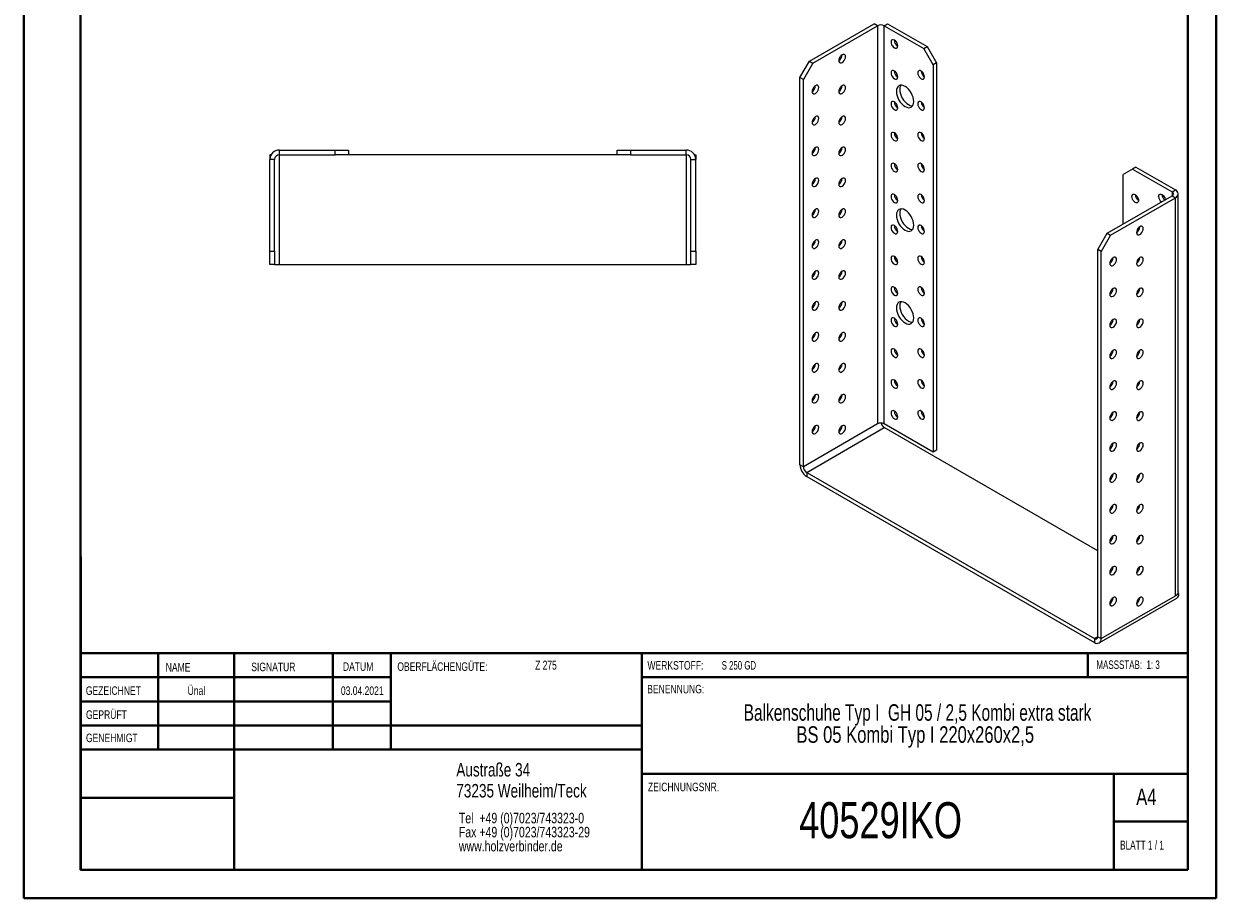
# Model space of a CAD drawing. Header units: millimetres. Extents: x 0 to 210, y 0 to 297.
# Tile 1 of 2: x 0 to 210, y 0 to 154. Entities that reach past the tile are written whole.
import ezdxf

# ---------------------------------------------------------------- set-up
doc = ezdxf.new("R2010")
doc.units = ezdxf.units.MM
doc.styles.add('SLDTEXTSTYLE0', font='TXT', dxfattribs={"width": 0.75})
doc.styles.add('SLDTEXTSTYLE1', font='TXT', dxfattribs={"width": 0.681818})
doc.styles.add('SLDTEXTSTYLE2', font='TXT', dxfattribs={"width": 0.7})
doc.styles.add('SLDTEXTSTYLE3', font='TXT', dxfattribs={"width": 0.6875})
doc.styles.add('SLDTEXTSTYLE4', font='TXT', dxfattribs={"width": 0.69898})

# ---------------------------------------------------------------- blocks, each defined once
blk = doc.blocks.new('SW_NOTE_0')
at = {"color": 0, "linetype": 'Continuous', "lineweight": 0, "char_height": 1.8521, "attachment_point": 1, "style": 'SLDTEXTSTYLE0'}
for s, insert in [('Tel  +49 (0)7023/743323-0', (0, 2.39)), ('Fax +49 (0)7023/743323-29', (0, -0.08)), ('www.holzverbinder.de', (0, -2.55))]:
    blk.add_mtext(s, dxfattribs=dict(at, insert=insert))
blk = doc.blocks.new('SW_NOTE_1')
at = {"color": 0, "linetype": 'Continuous', "lineweight": 0, "char_height": 2.9104, "attachment_point": 2}
for s, insert, style in [('Balkenschuhe Typ I  GH 05 / 2,5 Kombi extra stark', (45.38, 3.75), 'SLDTEXTSTYLE4'), ('BS 05 Kombi Typ I 220x260x2,5', (44.97, -0.13), 'SLDTEXTSTYLE0')]:
    blk.add_mtext(s, dxfattribs=dict(at, insert=insert, style=style))

msp = doc.modelspace()

# ---------------------------------------------------------------- linework, layer by layer
at = {"color": 7, "linetype": 'Continuous', "lineweight": 40}
for p, q in [((0.08, 0.21), (0.08, 297.21)), ((210.08, 0.21), (210.08, 297.21)), ((10.08, 5.21), (10.08, 292.21)), ((205.08, 5.21), (205.08, 292.21)), ((10.11, 60.37), (10.11, 5.12)), ((205.08, 43.37), (10.11, 43.37)), ((23.71, 43.37), (23.71, 26.37)), ((37.1, 43.37), (37.1, 5.12)), ((54.51, 43.37), (54.51, 26.37)), ((64.71, 26.37), (64.71, 43.37)), ((108.91, 43.37), (108.91, 5.12)), ((187.47, 39.12), (187.47, 43.37)), ((64.71, 39.1), (10.11, 39.1)), ((205.08, 39.12), (108.91, 39.12)), ((64.71, 34.87), (10.11, 34.87)), ((108.91, 30.62), (10.11, 30.62)), ((108.91, 26.37), (10.11, 26.37)), ((108.91, 22.12), (205.08, 22.12)), ((192.08, 5.21), (192.08, 22.21)), ((37.1, 17.87), (10.11, 17.87)), ((10.11, 13.71), (10.08, 13.71)), ((205.08, 13.71), (192.08, 13.71)), ((10.11, 9.46), (10.08, 9.46)), ((10.08, 5.21), (205.08, 5.21)), ((205.08, 5.21), (180.99, 5.21)), ((0.08, 0.21), (210.08, 0.21))]:
    msp.add_line(p, q, dxfattribs=at)
at = {"color": 7, "linetype": 'Continuous', "lineweight": 15}
for p, q in [((138.43, 147.57), (149.86, 154.17)), ((139.02, 147.23), (150.45, 153.83)), ((150.45, 153.83), (149.86, 154.17)), ((150.45, 153.83), (150.45, 83.74)), ((151.63, 153.83), (152.22, 154.17)), ((151.63, 83.74), (151.63, 153.83)), ((151.63, 153.83), (158.59, 149.81)), ((152.22, 154.17), (159.17, 150.15)), ((158.59, 149.81), (159.17, 150.15)), ((160.24, 146.95), (158.59, 149.81)), ((159.17, 150.15), (160.82, 147.29)), ((136.78, 144.71), (138.43, 147.57)), ((139.02, 147.23), (137.37, 144.37)), ((138.43, 147.57), (139.02, 147.23)), ((160.82, 147.29), (160.24, 146.95)), ((160.82, 147.29), (160.82, 79.11)), ((160.24, 146.95), (160.24, 78.77)), ((137.37, 144.37), (136.78, 144.71)), ((136.78, 76.53), (136.78, 144.71)), ((137.37, 76.19), (137.37, 144.37)), ((43.42, 131.11), (43.42, 130.28)), ((43.64, 131.11), (43.42, 131.11)), ((44.25, 130.28), (43.42, 130.28)), ((43.42, 114.11), (43.42, 130.28)), ((44.25, 114.11), (44.25, 130.28)), ((45.08, 131.11), (45.08, 131.94)), ((45.08, 131.94), (54.92, 131.94)), ((45.08, 131.11), (54.92, 131.11)), ((45.08, 111.78), (45.08, 131.11)), ((54.92, 131.11), (54.92, 131.94)), ((54.92, 131.94), (57.25, 131.94)), ((57.25, 131.11), (54.92, 131.11)), ((57.25, 131.94), (57.25, 131.11)), ((104.58, 131.11), (57.25, 131.11)), ((104.58, 131.11), (104.58, 131.94)), ((104.58, 131.94), (106.92, 131.94)), ((106.92, 131.11), (104.58, 131.11)), ((106.92, 131.94), (106.92, 131.11)), ((106.92, 131.94), (116.75, 131.94)), ((106.92, 131.11), (116.75, 131.11)), ((116.75, 131.11), (116.75, 131.94)), ((116.75, 131.11), (116.75, 111.78)), ((117.58, 130.28), (118.42, 130.28)), ((117.58, 114.11), (117.58, 130.28)), ((118.19, 131.11), (118.42, 131.11)), ((118.42, 131.11), (118.42, 130.28)), ((118.42, 114.11), (118.42, 130.28)), ((195.35, 128.58), (193.7, 127.63)), ((195.94, 128.92), (195.35, 128.58)), ((195.35, 128.58), (202.31, 124.57)), ((195.94, 128.92), (202.9, 124.91)), ((193.7, 118.92), (193.7, 127.63)), ((202.31, 124.57), (202.9, 124.91)), ((202.31, 124.57), (202.31, 123.89)), ((203.39, 54.14), (203.39, 124.23)), ((190.88, 117.29), (202.31, 123.89)), ((191.47, 116.95), (202.9, 123.55)), ((202.31, 123.89), (202.9, 123.55)), ((202.9, 53.46), (202.9, 123.55)), ((189.23, 114.43), (190.88, 117.29)), ((191.47, 116.95), (189.82, 114.09)), ((190.88, 117.29), (191.47, 116.95)), ((43.42, 114.11), (44.25, 114.11)), ((43.42, 111.78), (43.42, 114.11)), ((44.25, 114.11), (44.25, 111.78)), ((117.58, 114.11), (118.42, 114.11)), ((117.58, 111.78), (117.58, 114.11)), ((118.42, 114.11), (118.42, 111.78)), ((189.82, 114.09), (189.23, 114.43)), ((189.23, 46.25), (189.23, 114.43)), ((189.82, 45.91), (189.82, 114.09)), ((44.25, 111.78), (43.42, 111.78)), ((44.25, 111.78), (45.08, 111.78)), ((45.08, 111.78), (116.75, 111.78)), ((116.75, 111.78), (117.58, 111.78)), ((118.42, 111.78), (117.58, 111.78)), ((150.45, 83.74), (137.37, 76.19)), ((137.96, 75.17), (151.63, 83.06)), ((160.24, 78.77), (151.63, 83.74)), ((189.23, 61.36), (151.63, 83.06)), ((160.82, 79.11), (160.24, 78.77)), ((137.37, 76.19), (136.78, 76.53)), ((137.96, 75.17), (188.64, 45.91)), ((137.96, 75.17), (137.96, 74.49)), ((137.96, 74.49), (188.64, 45.23)), ((196.41, 57.89), (196.18, 58.02)), ((189.47, 45.15), (203.14, 53.04)), ((189.82, 45.91), (202.9, 53.46)), ((203.49, 53.8), (202.9, 53.46)), ((203.33, 53.9), (203.49, 53.8)), ((189.23, 46.25), (188.64, 45.91)), ((189.23, 46.25), (189.82, 45.91)), ((188.64, 45.91), (188.64, 45.23))]:
    msp.add_line(p, q, dxfattribs=at)
at = {"color": 7, "linetype": 'Continuous', "lineweight": 0}
for p, q in [((64.71, 39.12), (10.11, 39.12)), ((23.71, 5.21), (23.71, 5.12)), ((54.51, 5.21), (54.51, 5.12))]:
    msp.add_line(p, q, dxfattribs=at)
at = {"color": 7, "linetype": 'Continuous', "lineweight": 15, "flags": 128}
for points in [[(153.99, 150.29), (153.96, 150.51), (153.88, 150.75), (153.75, 150.98), (153.58, 151.17), (153.4, 151.31), (153.22, 151.38), (153.05, 151.38), (152.92, 151.3), (152.84, 151.16), (152.81, 150.97), (152.84, 150.74), (152.92, 150.5), (153.05, 150.28), (153.22, 150.09), (153.4, 149.95), (153.58, 149.88), (153.75, 149.88), (153.88, 149.95), (153.96, 150.09), (153.99, 150.29)], [(144.21, 148.72), (144.03, 148.58), (143.86, 148.39), (143.73, 148.17), (143.65, 147.93), (143.62, 147.7), (143.65, 147.51), (143.73, 147.37), (143.86, 147.29), (144.03, 147.29), (144.21, 147.36), (144.39, 147.5), (144.55, 147.69), (144.68, 147.92), (144.77, 148.16), (144.8, 148.38), (144.77, 148.58), (144.68, 148.72), (144.55, 148.79), (144.39, 148.79), (144.21, 148.72)], [(153.99, 144.84), (153.96, 145.07), (153.88, 145.31), (153.75, 145.53), (153.58, 145.73), (153.4, 145.86), (153.22, 145.94), (153.05, 145.93), (152.92, 145.86), (152.84, 145.72), (152.81, 145.52), (152.84, 145.3), (152.92, 145.06), (153.05, 144.83), (153.22, 144.64), (153.4, 144.5), (153.58, 144.43), (153.75, 144.43), (153.88, 144.51), (153.96, 144.65), (153.99, 144.84)], [(158.7, 144.84), (158.67, 145.07), (158.59, 145.31), (158.46, 145.53), (158.3, 145.73), (158.11, 145.86), (157.93, 145.94), (157.77, 145.93), (157.64, 145.86), (157.55, 145.72), (157.52, 145.52), (157.55, 145.3), (157.64, 145.06), (157.77, 144.83), (157.93, 144.64), (158.11, 144.5), (158.3, 144.43), (158.46, 144.43), (158.59, 144.51), (158.67, 144.65), (158.7, 144.84)], [(139.49, 143.28), (139.31, 143.14), (139.15, 142.95), (139.02, 142.72), (138.93, 142.49), (138.9, 142.26), (138.93, 142.07), (139.02, 141.92), (139.15, 141.85), (139.31, 141.85), (139.49, 141.92), (139.68, 142.06), (139.84, 142.25), (139.97, 142.47), (140.05, 142.71), (140.08, 142.94), (140.05, 143.13), (139.97, 143.27), (139.84, 143.35), (139.68, 143.35), (139.49, 143.28)], [(144.21, 143.28), (144.03, 143.14), (143.86, 142.95), (143.73, 142.72), (143.65, 142.49), (143.62, 142.26), (143.65, 142.06), (143.73, 141.92), (143.86, 141.85), (144.03, 141.85), (144.21, 141.92), (144.39, 142.06), (144.55, 142.25), (144.68, 142.47), (144.77, 142.71), (144.8, 142.94), (144.77, 143.13), (144.68, 143.27), (144.55, 143.35), (144.39, 143.35), (144.21, 143.28)], [(156.82, 140.49), (156.79, 140.85), (156.7, 141.23), (156.56, 141.62), (156.37, 142), (156.14, 142.35), (155.87, 142.67), (155.58, 142.94), (155.29, 143.14), (154.99, 143.28), (154.7, 143.35), (154.43, 143.34), (154.2, 143.25), (154.01, 143.09), (153.87, 142.87), (153.78, 142.59), (153.75, 142.26), (153.78, 141.9), (153.87, 141.51), (154.01, 141.13), (154.2, 140.75), (154.43, 140.39), (154.7, 140.08), (154.99, 139.81), (155.29, 139.6), (155.58, 139.47), (155.87, 139.4), (156.14, 139.41), (156.37, 139.5), (156.56, 139.66), (156.7, 139.88), (156.79, 140.16), (156.82, 140.49)], [(154.54, 143.35), (154.46, 143.21), (154.37, 142.93), (154.34, 142.6), (154.37, 142.24), (154.46, 141.85), (154.6, 141.47), (154.79, 141.09), (155.02, 140.73), (155.29, 140.42), (155.58, 140.15), (155.87, 139.94), (156.17, 139.81), (156.46, 139.74), (156.62, 139.74)], [(153.99, 139.4), (153.96, 139.63), (153.88, 139.86), (153.75, 140.09), (153.58, 140.28), (153.4, 140.42), (153.22, 140.49), (153.05, 140.49), (152.92, 140.42), (152.84, 140.27), (152.81, 140.08), (152.84, 139.85), (152.92, 139.62), (153.05, 139.39), (153.22, 139.2), (153.4, 139.06), (153.58, 138.99), (153.75, 138.99), (153.88, 139.06), (153.96, 139.21), (153.99, 139.4)], [(158.7, 139.4), (158.67, 139.63), (158.59, 139.87), (158.46, 140.09), (158.3, 140.28), (158.11, 140.42), (157.93, 140.49), (157.77, 140.49), (157.64, 140.42), (157.55, 140.27), (157.52, 140.08), (157.55, 139.85), (157.64, 139.62), (157.77, 139.39), (157.93, 139.2), (158.11, 139.06), (158.3, 138.99), (158.46, 138.99), (158.59, 139.07), (158.67, 139.21), (158.7, 139.4)], [(139.49, 137.84), (139.31, 137.7), (139.15, 137.51), (139.02, 137.28), (138.93, 137.04), (138.9, 136.82), (138.93, 136.62), (139.02, 136.48), (139.15, 136.4), (139.31, 136.4), (139.49, 136.47), (139.68, 136.61), (139.84, 136.8), (139.97, 137.03), (140.05, 137.27), (140.08, 137.5), (140.05, 137.69), (139.97, 137.83), (139.84, 137.91), (139.68, 137.91), (139.49, 137.84)], [(144.21, 137.84), (144.03, 137.7), (143.86, 137.51), (143.73, 137.28), (143.65, 137.04), (143.62, 136.81), (143.65, 136.62), (143.73, 136.48), (143.86, 136.4), (144.03, 136.4), (144.21, 136.47), (144.39, 136.61), (144.55, 136.8), (144.68, 137.03), (144.77, 137.27), (144.8, 137.49), (144.77, 137.69), (144.68, 137.83), (144.55, 137.91), (144.39, 137.91), (144.21, 137.84)], [(153.99, 133.96), (153.96, 134.18), (153.88, 134.42), (153.75, 134.65), (153.58, 134.84), (153.4, 134.98), (153.22, 135.05), (153.05, 135.05), (152.92, 134.97), (152.84, 134.83), (152.81, 134.64), (152.84, 134.41), (152.92, 134.17), (153.05, 133.95), (153.22, 133.75), (153.4, 133.62), (153.58, 133.54), (153.75, 133.55), (153.88, 133.62), (153.96, 133.76), (153.99, 133.96)], [(158.7, 133.96), (158.67, 134.18), (158.59, 134.42), (158.46, 134.65), (158.3, 134.84), (158.11, 134.98), (157.93, 135.05), (157.77, 135.05), (157.64, 134.97), (157.55, 134.83), (157.52, 134.64), (157.55, 134.41), (157.64, 134.17), (157.77, 133.95), (157.93, 133.75), (158.11, 133.62), (158.3, 133.54), (158.46, 133.55), (158.59, 133.62), (158.67, 133.76), (158.7, 133.96)], [(139.49, 132.39), (139.31, 132.25), (139.15, 132.06), (139.02, 131.84), (138.93, 131.6), (138.9, 131.37), (138.93, 131.18), (139.02, 131.04), (139.15, 130.96), (139.31, 130.96), (139.49, 131.03), (139.68, 131.17), (139.84, 131.36), (139.97, 131.59), (140.05, 131.82), (140.08, 132.05), (140.05, 132.25), (139.97, 132.39), (139.84, 132.46), (139.68, 132.46), (139.49, 132.39)], [(144.21, 132.39), (144.03, 132.25), (143.86, 132.06), (143.73, 131.84), (143.65, 131.6), (143.62, 131.37), (143.65, 131.18), (143.73, 131.04), (143.86, 130.96), (144.03, 130.96), (144.21, 131.03), (144.39, 131.17), (144.55, 131.36), (144.68, 131.59), (144.77, 131.82), (144.8, 132.05), (144.77, 132.24), (144.68, 132.39), (144.55, 132.46), (144.39, 132.46), (144.21, 132.39)], [(153.99, 128.51), (153.96, 128.74), (153.88, 128.98), (153.75, 129.2), (153.58, 129.39), (153.4, 129.53), (153.22, 129.61), (153.05, 129.6), (152.92, 129.53), (152.84, 129.39), (152.81, 129.19), (152.84, 128.97), (152.92, 128.73), (153.05, 128.5), (153.22, 128.31), (153.4, 128.17), (153.58, 128.1), (153.75, 128.1), (153.88, 128.18), (153.96, 128.32), (153.99, 128.51)], [(158.7, 128.51), (158.67, 128.74), (158.59, 128.98), (158.46, 129.2), (158.3, 129.4), (158.11, 129.53), (157.93, 129.61), (157.77, 129.6), (157.64, 129.53), (157.55, 129.39), (157.52, 129.19), (157.55, 128.97), (157.64, 128.73), (157.77, 128.5), (157.93, 128.31), (158.11, 128.17), (158.3, 128.1), (158.46, 128.1), (158.59, 128.18), (158.67, 128.32), (158.7, 128.51)], [(139.49, 126.95), (139.31, 126.81), (139.15, 126.62), (139.02, 126.39), (138.93, 126.15), (138.9, 125.93), (138.93, 125.73), (139.02, 125.59), (139.15, 125.52), (139.31, 125.52), (139.49, 125.59), (139.68, 125.73), (139.84, 125.92), (139.97, 126.14), (140.05, 126.38), (140.08, 126.61), (140.05, 126.8), (139.97, 126.94), (139.84, 127.02), (139.68, 127.02), (139.49, 126.95)], [(144.21, 126.95), (144.03, 126.81), (143.86, 126.62), (143.73, 126.39), (143.65, 126.15), (143.62, 125.93), (143.65, 125.73), (143.73, 125.59), (143.86, 125.52), (144.03, 125.52), (144.21, 125.59), (144.39, 125.73), (144.55, 125.92), (144.68, 126.14), (144.77, 126.38), (144.8, 126.61), (144.77, 126.8), (144.68, 126.94), (144.55, 127.02), (144.39, 127.02), (144.21, 126.95)], [(153.99, 123.07), (153.96, 123.3), (153.88, 123.53), (153.75, 123.76), (153.58, 123.95), (153.4, 124.09), (153.22, 124.16), (153.05, 124.16), (152.92, 124.08), (152.84, 123.94), (152.81, 123.75), (152.84, 123.52), (152.92, 123.28), (153.05, 123.06), (153.22, 122.87), (153.4, 122.73), (153.58, 122.66), (153.75, 122.66), (153.88, 122.73), (153.96, 122.88), (153.99, 123.07)], [(158.7, 123.07), (158.67, 123.3), (158.59, 123.53), (158.46, 123.76), (158.3, 123.95), (158.11, 124.09), (157.93, 124.16), (157.77, 124.16), (157.64, 124.08), (157.55, 123.94), (157.52, 123.75), (157.55, 123.52), (157.64, 123.28), (157.77, 123.06), (157.93, 122.87), (158.11, 122.73), (158.3, 122.66), (158.46, 122.66), (158.59, 122.73), (158.67, 122.88), (158.7, 123.07)], [(195.24, 123.75), (195.27, 123.95), (195.35, 124.09), (195.48, 124.16), (195.64, 124.17), (195.83, 124.09), (196.01, 123.96), (196.17, 123.76), (196.3, 123.54), (196.39, 123.3), (196.42, 123.07), (196.39, 122.88), (196.3, 122.74), (196.17, 122.66), (196.01, 122.66), (195.83, 122.73), (195.64, 122.87), (195.48, 123.06), (195.35, 123.29), (195.27, 123.53), (195.24, 123.75)], [(199.95, 123.75), (199.98, 123.95), (200.06, 124.09), (200.19, 124.16), (200.36, 124.17), (200.54, 124.09), (200.72, 123.96), (200.89, 123.76), (201.02, 123.54), (201.1, 123.3), (201.12, 123.2)], [(139.49, 121.5), (139.31, 121.37), (139.15, 121.17), (139.02, 120.95), (138.93, 120.71), (138.9, 120.48), (138.93, 120.29), (139.02, 120.15), (139.15, 120.07), (139.31, 120.07), (139.49, 120.14), (139.68, 120.28), (139.84, 120.47), (139.97, 120.7), (140.05, 120.94), (140.08, 121.16), (140.05, 121.36), (139.97, 121.5), (139.84, 121.57), (139.68, 121.58), (139.49, 121.5)], [(144.21, 121.5), (144.03, 121.37), (143.86, 121.17), (143.73, 120.95), (143.65, 120.71), (143.62, 120.48), (143.65, 120.29), (143.73, 120.15), (143.86, 120.07), (144.03, 120.07), (144.21, 120.14), (144.39, 120.28), (144.55, 120.47), (144.68, 120.7), (144.77, 120.94), (144.8, 121.16), (144.77, 121.36), (144.68, 121.5), (144.55, 121.57), (144.39, 121.58), (144.21, 121.5)], [(156.82, 118.71), (156.79, 119.08), (156.7, 119.46), (156.56, 119.85), (156.37, 120.22), (156.14, 120.58), (155.87, 120.89), (155.58, 121.16), (155.29, 121.37), (154.99, 121.51), (154.7, 121.57), (154.43, 121.56), (154.2, 121.48), (154.01, 121.32), (153.87, 121.09), (153.78, 120.81), (153.75, 120.48), (153.78, 120.12), (153.87, 119.74), (154.01, 119.35), (154.2, 118.97), (154.43, 118.62), (154.7, 118.3), (154.99, 118.04), (155.29, 117.83), (155.58, 117.69), (155.87, 117.63), (156.14, 117.64), (156.37, 117.72), (156.56, 117.88), (156.7, 118.1), (156.79, 118.39), (156.82, 118.71)], [(154.54, 121.57), (154.46, 121.43), (154.37, 121.15), (154.34, 120.82), (154.37, 120.46), (154.46, 120.08), (154.6, 119.69), (154.79, 119.31), (155.02, 118.96), (155.29, 118.64), (155.58, 118.38), (155.87, 118.17), (156.17, 118.03), (156.46, 117.97), (156.62, 117.96)], [(153.99, 117.63), (153.96, 117.85), (153.88, 118.09), (153.75, 118.32), (153.58, 118.51), (153.4, 118.65), (153.22, 118.72), (153.05, 118.72), (152.92, 118.64), (152.84, 118.5), (152.81, 118.31), (152.84, 118.08), (152.92, 117.84), (153.05, 117.62), (153.22, 117.42), (153.4, 117.29), (153.58, 117.21), (153.75, 117.22), (153.88, 117.29), (153.96, 117.43), (153.99, 117.63)], [(158.7, 117.63), (158.67, 117.85), (158.59, 118.09), (158.46, 118.32), (158.3, 118.51), (158.11, 118.65), (157.93, 118.72), (157.77, 118.72), (157.64, 118.64), (157.55, 118.5), (157.52, 118.31), (157.55, 118.08), (157.64, 117.84), (157.77, 117.62), (157.93, 117.42), (158.11, 117.29), (158.3, 117.21), (158.46, 117.22), (158.59, 117.29), (158.67, 117.43), (158.7, 117.63)], [(196.65, 118.45), (196.47, 118.31), (196.3, 118.12), (196.17, 117.89), (196.09, 117.65), (196.06, 117.43), (196.09, 117.23), (196.17, 117.09), (196.3, 117.02), (196.47, 117.01), (196.65, 117.09), (196.83, 117.22), (197, 117.42), (197.13, 117.64), (197.21, 117.88), (197.24, 118.11), (197.21, 118.3), (197.13, 118.44), (197, 118.52), (196.83, 118.52), (196.65, 118.45)], [(196.35, 117.67), (196.23, 117.77), (196.16, 117.85)], [(139.49, 116.06), (139.31, 115.92), (139.15, 115.73), (139.02, 115.51), (138.93, 115.27), (138.9, 115.04), (138.93, 114.85), (139.02, 114.71), (139.15, 114.63), (139.31, 114.63), (139.49, 114.7), (139.68, 114.84), (139.84, 115.03), (139.97, 115.26), (140.05, 115.49), (140.08, 115.72), (140.05, 115.91), (139.97, 116.06), (139.84, 116.13), (139.68, 116.13), (139.49, 116.06)], [(144.21, 116.06), (144.03, 115.92), (143.86, 115.73), (143.73, 115.51), (143.65, 115.27), (143.62, 115.04), (143.65, 114.85), (143.73, 114.71), (143.86, 114.63), (144.03, 114.63), (144.21, 114.7), (144.39, 114.84), (144.55, 115.03), (144.68, 115.26), (144.77, 115.49), (144.8, 115.72), (144.77, 115.91), (144.68, 116.06), (144.55, 116.13), (144.39, 116.13), (144.21, 116.06)], [(153.99, 112.18), (153.96, 112.41), (153.88, 112.65), (153.75, 112.87), (153.58, 113.06), (153.4, 113.2), (153.22, 113.27), (153.05, 113.27), (152.92, 113.2), (152.84, 113.06), (152.81, 112.86), (152.84, 112.64), (152.92, 112.4), (153.05, 112.17), (153.22, 111.98), (153.4, 111.84), (153.58, 111.77), (153.75, 111.77), (153.88, 111.85), (153.96, 111.99), (153.99, 112.18)], [(158.7, 112.18), (158.67, 112.41), (158.59, 112.65), (158.46, 112.87), (158.3, 113.06), (158.11, 113.2), (157.93, 113.27), (157.77, 113.27), (157.64, 113.2), (157.55, 113.06), (157.52, 112.86), (157.55, 112.64), (157.64, 112.4), (157.77, 112.17), (157.93, 111.98), (158.11, 111.84), (158.3, 111.77), (158.46, 111.77), (158.59, 111.85), (158.67, 111.99), (158.7, 112.18)], [(191.94, 113), (191.76, 112.87), (191.59, 112.67), (191.46, 112.45), (191.38, 112.21), (191.35, 111.98), (191.38, 111.79), (191.46, 111.65), (191.59, 111.57), (191.76, 111.57), (191.94, 111.64), (192.12, 111.78), (192.28, 111.97), (192.41, 112.2), (192.5, 112.44), (192.53, 112.66), (192.5, 112.86), (192.41, 113), (192.28, 113.07), (192.12, 113.08), (191.94, 113)], [(196.65, 113), (196.47, 112.87), (196.3, 112.67), (196.17, 112.45), (196.09, 112.21), (196.06, 111.98), (196.09, 111.79), (196.17, 111.65), (196.3, 111.57), (196.47, 111.57), (196.65, 111.64), (196.83, 111.78), (197, 111.97), (197.13, 112.2), (197.21, 112.44), (197.24, 112.66), (197.21, 112.86), (197.13, 113), (197, 113.07), (196.83, 113.08), (196.65, 113)], [(196.35, 112.23), (196.23, 112.32), (196.16, 112.41)], [(139.49, 110.62), (139.31, 110.48), (139.15, 110.29), (139.02, 110.06), (138.93, 109.82), (138.9, 109.6), (138.93, 109.4), (139.02, 109.26), (139.15, 109.19), (139.31, 109.18), (139.49, 109.26), (139.68, 109.4), (139.84, 109.59), (139.97, 109.81), (140.05, 110.05), (140.08, 110.28), (140.05, 110.47), (139.97, 110.61), (139.84, 110.69), (139.68, 110.69), (139.49, 110.62)], [(144.21, 110.62), (144.03, 110.48), (143.86, 110.29), (143.73, 110.06), (143.65, 109.82), (143.62, 109.6), (143.65, 109.4), (143.73, 109.26), (143.86, 109.19), (144.03, 109.18), (144.21, 109.26), (144.39, 109.39), (144.55, 109.59), (144.68, 109.81), (144.77, 110.05), (144.8, 110.28), (144.77, 110.47), (144.68, 110.61), (144.55, 110.69), (144.39, 110.69), (144.21, 110.62)], [(153.99, 106.74), (153.96, 106.97), (153.88, 107.2), (153.75, 107.43), (153.58, 107.62), (153.4, 107.76), (153.22, 107.83), (153.05, 107.83), (152.92, 107.75), (152.84, 107.61), (152.81, 107.42), (152.84, 107.19), (152.92, 106.95), (153.05, 106.73), (153.22, 106.54), (153.4, 106.4), (153.58, 106.33), (153.75, 106.33), (153.88, 106.4), (153.96, 106.54), (153.99, 106.74)], [(158.7, 106.74), (158.67, 106.97), (158.59, 107.2), (158.46, 107.43), (158.3, 107.62), (158.11, 107.76), (157.93, 107.83), (157.77, 107.83), (157.64, 107.75), (157.55, 107.61), (157.52, 107.42), (157.55, 107.19), (157.64, 106.95), (157.77, 106.73), (157.93, 106.54), (158.11, 106.4), (158.3, 106.33), (158.46, 106.33), (158.59, 106.4), (158.67, 106.55), (158.7, 106.74)], [(191.94, 107.56), (191.76, 107.42), (191.59, 107.23), (191.46, 107), (191.38, 106.77), (191.35, 106.54), (191.38, 106.35), (191.46, 106.2), (191.59, 106.13), (191.76, 106.13), (191.94, 106.2), (192.12, 106.34), (192.28, 106.53), (192.41, 106.76), (192.5, 106.99), (192.53, 107.22), (192.5, 107.41), (192.41, 107.56), (192.28, 107.63), (192.12, 107.63), (191.94, 107.56)], [(196.65, 107.56), (196.47, 107.42), (196.3, 107.23), (196.17, 107), (196.09, 106.77), (196.06, 106.54), (196.09, 106.35), (196.17, 106.2), (196.3, 106.13), (196.47, 106.13), (196.65, 106.2), (196.83, 106.34), (197, 106.53), (197.13, 106.75), (197.21, 106.99), (197.24, 107.22), (197.21, 107.41), (197.13, 107.55), (197, 107.63), (196.83, 107.63), (196.65, 107.56)], [(139.49, 105.17), (139.31, 105.04), (139.15, 104.84), (139.02, 104.62), (138.93, 104.38), (138.9, 104.15), (138.93, 103.96), (139.02, 103.82), (139.15, 103.74), (139.31, 103.74), (139.49, 103.81), (139.68, 103.95), (139.84, 104.14), (139.97, 104.37), (140.05, 104.61), (140.08, 104.83), (140.05, 105.03), (139.97, 105.17), (139.84, 105.24), (139.68, 105.25), (139.49, 105.17)], [(144.21, 105.17), (144.03, 105.04), (143.86, 104.84), (143.73, 104.62), (143.65, 104.38), (143.62, 104.15), (143.65, 103.96), (143.73, 103.82), (143.86, 103.74), (144.03, 103.74), (144.21, 103.81), (144.39, 103.95), (144.55, 104.14), (144.68, 104.37), (144.77, 104.61), (144.8, 104.83), (144.77, 105.03), (144.68, 105.17), (144.55, 105.24), (144.39, 105.25), (144.21, 105.17)], [(156.82, 102.38), (156.79, 102.75), (156.7, 103.13), (156.56, 103.52), (156.37, 103.89), (156.14, 104.25), (155.87, 104.56), (155.58, 104.83), (155.29, 105.04), (154.99, 105.18), (154.7, 105.24), (154.43, 105.23), (154.2, 105.14), (154.01, 104.99), (153.87, 104.76), (153.78, 104.48), (153.75, 104.15), (153.78, 103.79), (153.87, 103.41), (154.01, 103.02), (154.2, 102.64), (154.43, 102.29), (154.7, 101.97), (154.99, 101.71), (155.29, 101.5), (155.58, 101.36), (155.87, 101.3), (156.14, 101.31), (156.37, 101.39), (156.56, 101.55), (156.7, 101.77), (156.79, 102.06), (156.82, 102.38)], [(154.54, 105.24), (154.46, 105.1), (154.37, 104.82), (154.34, 104.49), (154.37, 104.13), (154.46, 103.75), (154.6, 103.36), (154.79, 102.98), (155.02, 102.63), (155.29, 102.31), (155.58, 102.05), (155.87, 101.84), (156.17, 101.7), (156.46, 101.64), (156.62, 101.63)], [(196.35, 106.79), (196.23, 106.88), (196.16, 106.96)], [(153.99, 101.29), (153.96, 101.52), (153.88, 101.76), (153.75, 101.99), (153.58, 102.18), (153.4, 102.32), (153.22, 102.39), (153.05, 102.39), (152.92, 102.31), (152.84, 102.17), (152.81, 101.98), (152.84, 101.75), (152.92, 101.51), (153.05, 101.28), (153.22, 101.09), (153.4, 100.95), (153.58, 100.88), (153.75, 100.88), (153.88, 100.96), (153.96, 101.1), (153.99, 101.29)], [(158.7, 101.3), (158.67, 101.52), (158.59, 101.76), (158.46, 101.99), (158.3, 102.18), (158.11, 102.32), (157.93, 102.39), (157.77, 102.39), (157.64, 102.31), (157.55, 102.17), (157.52, 101.98), (157.55, 101.75), (157.64, 101.51), (157.77, 101.28), (157.93, 101.09), (158.11, 100.95), (158.3, 100.88), (158.46, 100.88), (158.59, 100.96), (158.67, 101.1), (158.7, 101.3)], [(191.94, 102.12), (191.76, 101.98), (191.59, 101.79), (191.46, 101.56), (191.38, 101.32), (191.35, 101.1), (191.38, 100.9), (191.46, 100.76), (191.59, 100.69), (191.76, 100.68), (191.94, 100.76), (192.12, 100.89), (192.28, 101.09), (192.41, 101.31), (192.5, 101.55), (192.53, 101.78), (192.5, 101.97), (192.41, 102.11), (192.28, 102.19), (192.12, 102.19), (191.94, 102.12)], [(196.65, 102.12), (196.47, 101.98), (196.3, 101.79), (196.17, 101.56), (196.09, 101.32), (196.06, 101.1), (196.09, 100.9), (196.17, 100.76), (196.3, 100.69), (196.47, 100.68), (196.65, 100.76), (196.83, 100.89), (197, 101.09), (197.13, 101.31), (197.21, 101.55), (197.24, 101.78), (197.21, 101.97), (197.13, 102.11), (197, 102.19), (196.83, 102.19), (196.65, 102.12)], [(196.35, 101.34), (196.23, 101.44), (196.16, 101.52)], [(139.49, 99.73), (139.31, 99.59), (139.15, 99.4), (139.02, 99.17), (138.93, 98.94), (138.9, 98.71), (138.93, 98.52), (139.02, 98.37), (139.15, 98.3), (139.31, 98.3), (139.49, 98.37), (139.68, 98.51), (139.84, 98.7), (139.97, 98.93), (140.05, 99.16), (140.08, 99.39), (140.05, 99.58), (139.97, 99.73), (139.84, 99.8), (139.68, 99.8), (139.49, 99.73)], [(144.21, 99.73), (144.03, 99.59), (143.86, 99.4), (143.73, 99.17), (143.65, 98.94), (143.62, 98.71), (143.65, 98.52), (143.73, 98.37), (143.86, 98.3), (144.03, 98.3), (144.21, 98.37), (144.39, 98.51), (144.55, 98.7), (144.68, 98.92), (144.77, 99.16), (144.8, 99.39), (144.77, 99.58), (144.68, 99.72), (144.55, 99.8), (144.39, 99.8), (144.21, 99.73)], [(153.99, 95.85), (153.96, 96.08), (153.88, 96.32), (153.75, 96.54), (153.58, 96.73), (153.4, 96.87), (153.22, 96.94), (153.05, 96.94), (152.92, 96.87), (152.84, 96.73), (152.81, 96.53), (152.84, 96.3), (152.92, 96.07), (153.05, 95.84), (153.22, 95.65), (153.4, 95.51), (153.58, 95.44), (153.75, 95.44), (153.88, 95.52), (153.96, 95.66), (153.99, 95.85)], [(158.7, 95.85), (158.67, 96.08), (158.59, 96.32), (158.46, 96.54), (158.3, 96.73), (158.11, 96.87), (157.93, 96.94), (157.77, 96.94), (157.64, 96.87), (157.55, 96.73), (157.52, 96.53), (157.55, 96.3), (157.64, 96.07), (157.77, 95.84), (157.93, 95.65), (158.11, 95.51), (158.3, 95.44), (158.46, 95.44), (158.59, 95.52), (158.67, 95.66), (158.7, 95.85)], [(191.94, 96.67), (191.76, 96.53), (191.59, 96.34), (191.46, 96.12), (191.38, 95.88), (191.35, 95.65), (191.38, 95.46), (191.46, 95.32), (191.59, 95.24), (191.76, 95.24), (191.94, 95.31), (192.12, 95.45), (192.28, 95.64), (192.41, 95.87), (192.5, 96.11), (192.53, 96.33), (192.5, 96.53), (192.41, 96.67), (192.28, 96.74), (192.12, 96.75), (191.94, 96.67)], [(196.65, 96.67), (196.47, 96.53), (196.3, 96.34), (196.17, 96.12), (196.09, 95.88), (196.06, 95.65), (196.09, 95.46), (196.17, 95.32), (196.3, 95.24), (196.47, 95.24), (196.65, 95.31), (196.83, 95.45), (197, 95.64), (197.13, 95.87), (197.21, 96.11), (197.24, 96.33), (197.21, 96.53), (197.13, 96.67), (197, 96.74), (196.83, 96.74), (196.65, 96.67)], [(196.35, 95.9), (196.23, 95.99), (196.16, 96.07)], [(139.49, 94.29), (139.31, 94.15), (139.15, 93.96), (139.02, 93.73), (138.93, 93.49), (138.9, 93.27), (138.93, 93.07), (139.02, 92.93), (139.15, 92.86), (139.31, 92.85), (139.49, 92.93), (139.68, 93.06), (139.84, 93.26), (139.97, 93.48), (140.05, 93.72), (140.08, 93.95), (140.05, 94.14), (139.97, 94.28), (139.84, 94.36), (139.68, 94.36), (139.49, 94.29)], [(144.21, 94.29), (144.03, 94.15), (143.86, 93.96), (143.73, 93.73), (143.65, 93.49), (143.62, 93.27), (143.65, 93.07), (143.73, 92.93), (143.86, 92.86), (144.03, 92.85), (144.21, 92.93), (144.39, 93.06), (144.55, 93.26), (144.68, 93.48), (144.77, 93.72), (144.8, 93.95), (144.77, 94.14), (144.68, 94.28), (144.55, 94.36), (144.39, 94.36), (144.21, 94.29)], [(153.99, 90.41), (153.96, 90.63), (153.88, 90.87), (153.75, 91.1), (153.58, 91.29), (153.4, 91.43), (153.22, 91.5), (153.05, 91.5), (152.92, 91.42), (152.84, 91.28), (152.81, 91.09), (152.84, 90.86), (152.92, 90.62), (153.05, 90.4), (153.22, 90.21), (153.4, 90.07), (153.58, 90), (153.75, 90), (153.88, 90.07), (153.96, 90.21), (153.99, 90.41)], [(158.7, 90.41), (158.67, 90.63), (158.59, 90.87), (158.46, 91.1), (158.3, 91.29), (158.11, 91.43), (157.93, 91.5), (157.77, 91.5), (157.64, 91.42), (157.55, 91.28), (157.52, 91.09), (157.55, 90.86), (157.64, 90.62), (157.77, 90.4), (157.93, 90.21), (158.11, 90.07), (158.3, 90), (158.46, 90), (158.59, 90.07), (158.67, 90.21), (158.7, 90.41)], [(191.94, 91.23), (191.76, 91.09), (191.59, 90.9), (191.46, 90.67), (191.38, 90.44), (191.35, 90.21), (191.38, 90.02), (191.46, 89.87), (191.59, 89.8), (191.76, 89.8), (191.94, 89.87), (192.12, 90.01), (192.28, 90.2), (192.41, 90.42), (192.5, 90.66), (192.53, 90.89), (192.5, 91.08), (192.41, 91.22), (192.28, 91.3), (192.12, 91.3), (191.94, 91.23)], [(196.65, 91.23), (196.47, 91.09), (196.3, 90.9), (196.17, 90.67), (196.09, 90.44), (196.06, 90.21), (196.09, 90.02), (196.17, 89.87), (196.3, 89.8), (196.47, 89.8), (196.65, 89.87), (196.83, 90.01), (197, 90.2), (197.13, 90.42), (197.21, 90.66), (197.24, 90.89), (197.21, 91.08), (197.13, 91.22), (197, 91.3), (196.83, 91.3), (196.65, 91.23)], [(196.35, 90.46), (196.23, 90.55), (196.16, 90.63)], [(139.49, 88.84), (139.31, 88.7), (139.15, 88.51), (139.02, 88.29), (138.93, 88.05), (138.9, 87.82), (138.93, 87.63), (139.02, 87.49), (139.15, 87.41), (139.31, 87.41), (139.49, 87.48), (139.68, 87.62), (139.84, 87.81), (139.97, 88.04), (140.05, 88.28), (140.08, 88.5), (140.05, 88.7), (139.97, 88.84), (139.84, 88.91), (139.68, 88.92), (139.49, 88.84)], [(144.21, 88.84), (144.03, 88.7), (143.86, 88.51), (143.73, 88.29), (143.65, 88.05), (143.62, 87.82), (143.65, 87.63), (143.73, 87.49), (143.86, 87.41), (144.03, 87.41), (144.21, 87.48), (144.39, 87.62), (144.55, 87.81), (144.68, 88.04), (144.77, 88.28), (144.8, 88.5), (144.77, 88.7), (144.68, 88.84), (144.55, 88.91), (144.39, 88.91), (144.21, 88.84)], [(153.99, 84.96), (153.96, 85.19), (153.88, 85.43), (153.75, 85.65), (153.58, 85.85), (153.4, 85.98), (153.22, 86.06), (153.05, 86.05), (152.92, 85.98), (152.84, 85.84), (152.81, 85.64), (152.84, 85.42), (152.92, 85.18), (153.05, 84.95), (153.22, 84.76), (153.4, 84.62), (153.58, 84.55), (153.75, 84.55), (153.88, 84.63), (153.96, 84.77), (153.99, 84.96)], [(158.7, 84.96), (158.67, 85.19), (158.59, 85.43), (158.46, 85.66), (158.3, 85.85), (158.11, 85.98), (157.93, 86.06), (157.77, 86.05), (157.64, 85.98), (157.55, 85.84), (157.52, 85.64), (157.55, 85.42), (157.64, 85.18), (157.77, 84.95), (157.93, 84.76), (158.11, 84.62), (158.3, 84.55), (158.46, 84.55), (158.59, 84.63), (158.67, 84.77), (158.7, 84.96)], [(191.94, 85.79), (191.76, 85.65), (191.59, 85.46), (191.46, 85.23), (191.38, 84.99), (191.35, 84.77), (191.38, 84.57), (191.46, 84.43), (191.59, 84.36), (191.76, 84.35), (191.94, 84.43), (192.12, 84.56), (192.28, 84.76), (192.41, 84.98), (192.5, 85.22), (192.53, 85.45), (192.5, 85.64), (192.41, 85.78), (192.28, 85.86), (192.12, 85.86), (191.94, 85.79)], [(196.65, 85.79), (196.47, 85.65), (196.3, 85.46), (196.17, 85.23), (196.09, 84.99), (196.06, 84.77), (196.09, 84.57), (196.17, 84.43), (196.3, 84.35), (196.47, 84.35), (196.65, 84.42), (196.83, 84.56), (197, 84.75), (197.13, 84.98), (197.21, 85.22), (197.24, 85.45), (197.21, 85.64), (197.13, 85.78), (197, 85.86), (196.83, 85.86), (196.65, 85.79)], [(196.35, 85.01), (196.23, 85.11), (196.16, 85.19)], [(139.49, 83.4), (139.31, 83.26), (139.15, 83.07), (139.02, 82.84), (138.93, 82.61), (138.9, 82.38), (138.93, 82.19), (139.02, 82.04), (139.15, 81.97), (139.31, 81.97), (139.49, 82.04), (139.68, 82.18), (139.84, 82.37), (139.97, 82.59), (140.05, 82.83), (140.08, 83.06), (140.05, 83.25), (139.97, 83.39), (139.84, 83.47), (139.68, 83.47), (139.49, 83.4)], [(144.21, 83.4), (144.03, 83.26), (143.86, 83.07), (143.73, 82.84), (143.65, 82.61), (143.62, 82.38), (143.65, 82.18), (143.73, 82.04), (143.86, 81.97), (144.03, 81.97), (144.21, 82.04), (144.39, 82.18), (144.55, 82.37), (144.68, 82.59), (144.77, 82.83), (144.8, 83.06), (144.77, 83.25), (144.68, 83.39), (144.55, 83.47), (144.39, 83.47), (144.21, 83.4)], [(191.94, 80.34), (191.76, 80.2), (191.59, 80.01), (191.46, 79.79), (191.38, 79.55), (191.35, 79.32), (191.38, 79.13), (191.46, 78.99), (191.59, 78.91), (191.76, 78.91), (191.94, 78.98), (192.12, 79.12), (192.28, 79.31), (192.41, 79.54), (192.5, 79.78), (192.53, 80), (192.5, 80.2), (192.41, 80.34), (192.28, 80.41), (192.12, 80.41), (191.94, 80.34)], [(196.65, 80.34), (196.47, 80.2), (196.3, 80.01), (196.17, 79.79), (196.09, 79.55), (196.06, 79.32), (196.09, 79.13), (196.17, 78.99), (196.3, 78.91), (196.47, 78.91), (196.65, 78.98), (196.83, 79.12), (197, 79.31), (197.13, 79.54), (197.21, 79.77), (197.24, 80), (197.21, 80.2), (197.13, 80.34), (197, 80.41), (196.83, 80.41), (196.65, 80.34)], [(196.35, 79.57), (196.23, 79.66), (196.16, 79.74)], [(191.94, 74.9), (191.76, 74.76), (191.59, 74.57), (191.46, 74.34), (191.38, 74.11), (191.35, 73.88), (191.38, 73.68), (191.46, 73.54), (191.59, 73.47), (191.76, 73.47), (191.94, 73.54), (192.12, 73.68), (192.28, 73.87), (192.41, 74.09), (192.5, 74.33), (192.53, 74.56), (192.5, 74.75), (192.41, 74.89), (192.28, 74.97), (192.12, 74.97), (191.94, 74.9)], [(196.65, 74.9), (196.47, 74.76), (196.3, 74.57), (196.17, 74.34), (196.09, 74.1), (196.06, 73.88), (196.09, 73.68), (196.17, 73.54), (196.3, 73.47), (196.47, 73.47), (196.65, 73.54), (196.83, 73.68), (197, 73.87), (197.13, 74.09), (197.21, 74.33), (197.24, 74.56), (197.21, 74.75), (197.13, 74.89), (197, 74.97), (196.83, 74.97), (196.65, 74.9)], [(196.35, 74.13), (196.23, 74.22), (196.16, 74.3)], [(191.94, 69.46), (191.76, 69.32), (191.59, 69.13), (191.46, 68.9), (191.38, 68.66), (191.35, 68.43), (191.38, 68.24), (191.46, 68.1), (191.59, 68.02), (191.76, 68.02), (191.94, 68.09), (192.12, 68.23), (192.28, 68.42), (192.41, 68.65), (192.5, 68.89), (192.53, 69.12), (192.5, 69.31), (192.41, 69.45), (192.28, 69.53), (192.12, 69.53), (191.94, 69.46)], [(196.65, 69.45), (196.47, 69.32), (196.3, 69.12), (196.17, 68.9), (196.09, 68.66), (196.06, 68.43), (196.09, 68.24), (196.17, 68.1), (196.3, 68.02), (196.47, 68.02), (196.65, 68.09), (196.83, 68.23), (197, 68.42), (197.13, 68.65), (197.21, 68.89), (197.24, 69.11), (197.21, 69.31), (197.13, 69.45), (197, 69.52), (196.83, 69.53), (196.65, 69.45)], [(196.35, 68.68), (196.23, 68.78), (196.16, 68.86)], [(191.94, 64.01), (191.76, 63.87), (191.59, 63.68), (191.46, 63.46), (191.38, 63.22), (191.35, 62.99), (191.38, 62.8), (191.46, 62.66), (191.59, 62.58), (191.76, 62.58), (191.94, 62.65), (192.12, 62.79), (192.28, 62.98), (192.41, 63.21), (192.5, 63.44), (192.53, 63.67), (192.5, 63.87), (192.41, 64.01), (192.28, 64.08), (192.12, 64.08), (191.94, 64.01)], [(196.65, 64.01), (196.47, 63.87), (196.3, 63.68), (196.17, 63.46), (196.09, 63.22), (196.06, 62.99), (196.09, 62.8), (196.17, 62.66), (196.3, 62.58), (196.47, 62.58), (196.65, 62.65), (196.83, 62.79), (197, 62.98), (197.13, 63.21), (197.21, 63.44), (197.24, 63.67), (197.21, 63.86), (197.13, 64.01), (197, 64.08), (196.83, 64.08), (196.65, 64.01)], [(196.35, 63.24), (196.23, 63.33), (196.16, 63.41)], [(191.94, 58.57), (191.76, 58.43), (191.59, 58.24), (191.46, 58.01), (191.38, 57.77), (191.35, 57.55), (191.38, 57.35), (191.46, 57.21), (191.59, 57.14), (191.76, 57.14), (191.94, 57.21), (192.12, 57.35), (192.28, 57.54), (192.41, 57.76), (192.5, 58), (192.53, 58.23), (192.5, 58.42), (192.41, 58.56), (192.28, 58.64), (192.12, 58.64), (191.94, 58.57)], [(196.65, 58.57), (196.47, 58.43), (196.3, 58.24), (196.17, 58.01), (196.09, 57.77), (196.06, 57.55), (196.09, 57.35), (196.17, 57.21), (196.3, 57.14), (196.47, 57.13), (196.65, 57.21), (196.83, 57.35), (197, 57.54), (197.13, 57.76), (197.21, 58), (197.24, 58.23), (197.21, 58.42), (197.13, 58.56), (197, 58.64), (196.83, 58.64), (196.65, 58.57)], [(191.94, 53.12), (191.76, 52.99), (191.59, 52.79), (191.46, 52.57), (191.38, 52.33), (191.35, 52.1), (191.38, 51.91), (191.46, 51.77), (191.59, 51.69), (191.76, 51.69), (191.94, 51.76), (192.12, 51.9), (192.28, 52.09), (192.41, 52.32), (192.5, 52.56), (192.53, 52.78), (192.5, 52.98), (192.41, 53.12), (192.28, 53.19), (192.12, 53.2), (191.94, 53.12)], [(196.65, 53.12), (196.47, 52.99), (196.3, 52.79), (196.17, 52.57), (196.09, 52.33), (196.06, 52.1), (196.09, 51.91), (196.17, 51.77), (196.3, 51.69), (196.47, 51.69), (196.65, 51.76), (196.83, 51.9), (197, 52.09), (197.13, 52.32), (197.21, 52.56), (197.24, 52.78), (197.21, 52.98), (197.13, 53.12), (197, 53.19), (196.83, 53.2), (196.65, 53.12)], [(203.39, 54.14), (203.37, 54.02), (203.33, 53.9)]]:
    msp.add_lwpolyline(points, dxfattribs=at)
at = {"color": 7, "linetype": 'Continuous', "lineweight": 15}
for centre, radius, start, end in [((151.04, 152.69), 1.28, 62.6097, 117.3903), ((154.64, 151.34), 1.24, 181.7092, 238.2854), ((142.96, 148.76), 1.24, 301.7146, 358.2908), ((154.64, 145.9), 1.24, 181.7092, 238.2854), ((159.36, 145.9), 1.24, 181.7092, 238.2854), ((138.25, 143.32), 1.24, 301.7146, 358.2908), ((142.96, 143.32), 1.24, 301.7146, 358.2908), ((154.64, 140.46), 1.24, 181.7092, 238.2854), ((159.36, 140.46), 1.24, 181.7092, 238.2854), ((138.25, 137.87), 1.24, 301.7146, 358.2908), ((142.96, 137.87), 1.24, 301.7146, 358.2908), ((154.64, 135.01), 1.24, 181.7092, 238.2854), ((159.36, 135.01), 1.24, 181.7092, 238.2854), ((138.25, 132.43), 1.24, 301.7146, 358.2908), ((142.96, 132.43), 1.24, 301.7146, 358.2908), ((45.08, 130.28), 1.67, 90, 180), ((45.08, 130.28), 0.833, 90, 180), ((116.75, 130.28), 1.67, 0, 90), ((116.75, 130.28), 0.833, 0, 90), ((154.64, 129.57), 1.24, 181.7092, 238.2854), ((159.36, 129.57), 1.24, 181.7092, 238.2854), ((138.25, 126.99), 1.24, 301.7146, 358.2908), ((142.96, 126.99), 1.24, 301.7146, 358.2908), ((154.64, 124.13), 1.24, 181.7092, 238.2854), ((159.36, 124.13), 1.24, 181.7092, 238.2854), ((197.09, 124.15), 1.27, 182.3456, 237.6544), ((201.83, 124.15), 1.29, 182.6582, 231.2195), ((202.18, 124.23), 0.364, 290.7834, 69.2166), ((202.64, 124.23), 0.728, 290.7834, 69.2166), ((201.24, 123.81), 1.29, 182.6582, 231.2195), ((138.25, 121.54), 1.24, 301.7146, 358.2908), ((142.96, 121.54), 1.24, 301.7146, 358.2908), ((154.64, 118.68), 1.24, 181.7092, 238.2854), ((159.36, 118.68), 1.24, 181.7092, 238.2854), ((195.41, 118.48), 1.24, 301.7146, 358.2908), ((195.16, 117.56), 1.26, 8.7416, 25.6392), ((138.25, 116.1), 1.24, 301.7146, 358.2908), ((142.96, 116.1), 1.24, 301.7146, 358.2908), ((154.64, 113.24), 1.24, 181.7092, 238.2854), ((159.36, 113.24), 1.24, 181.7092, 238.2854), ((190.69, 113.04), 1.24, 301.7146, 358.2908), ((195.41, 113.04), 1.24, 301.7146, 358.2908), ((195.16, 112.12), 1.26, 8.7416, 25.6392), ((138.25, 110.65), 1.24, 301.7146, 358.2908), ((142.96, 110.65), 1.24, 301.7146, 358.2908), ((154.64, 107.8), 1.24, 181.7092, 238.2854), ((159.36, 107.8), 1.24, 181.7092, 238.2854), ((190.69, 107.6), 1.24, 301.7146, 358.2908), ((195.41, 107.6), 1.24, 301.7146, 358.2908), ((195.16, 106.68), 1.26, 8.7416, 25.6392), ((138.25, 105.21), 1.24, 301.7146, 358.2908), ((142.96, 105.21), 1.24, 301.7146, 358.2908), ((154.64, 102.35), 1.24, 181.7092, 238.2854), ((159.36, 102.35), 1.24, 181.7092, 238.2854), ((190.69, 102.15), 1.24, 301.7146, 358.2908), ((195.41, 102.15), 1.24, 301.7146, 358.2908), ((195.16, 101.23), 1.26, 8.7416, 25.6392), ((138.25, 99.77), 1.24, 301.7146, 358.2908), ((142.96, 99.77), 1.24, 301.7146, 358.2908), ((154.64, 96.91), 1.24, 181.7092, 238.2854), ((159.36, 96.91), 1.24, 181.7092, 238.2854), ((190.69, 96.71), 1.24, 301.7146, 358.2908), ((195.41, 96.71), 1.24, 301.7146, 358.2908), ((195.16, 95.79), 1.26, 8.7416, 25.6392), ((138.25, 94.32), 1.24, 301.7146, 358.2908), ((142.96, 94.32), 1.24, 301.7146, 358.2908), ((154.64, 91.47), 1.24, 181.7092, 238.2854), ((159.36, 91.47), 1.24, 181.7092, 238.2854), ((190.69, 91.27), 1.24, 301.7146, 358.2908), ((195.41, 91.27), 1.24, 301.7146, 358.2908), ((195.16, 90.34), 1.26, 8.7416, 25.6392), ((138.25, 88.88), 1.24, 301.7146, 358.2908), ((142.96, 88.88), 1.24, 301.7146, 358.2908), ((154.64, 86.02), 1.24, 181.7092, 238.2854), ((159.36, 86.02), 1.24, 181.7092, 238.2854), ((190.69, 85.82), 1.24, 301.7146, 358.2908), ((195.41, 85.82), 1.24, 301.7146, 358.2908), ((195.16, 84.9), 1.26, 8.7416, 25.6392), ((138.25, 83.44), 1.24, 301.7146, 358.2908), ((142.96, 83.44), 1.24, 301.7146, 358.2908), ((151.04, 82.6), 1.28, 62.6097, 117.3903), ((152.35, 84.16), 1.31, 192.2445, 236.976), ((190.69, 80.38), 1.24, 301.7146, 358.2908), ((195.41, 80.38), 1.24, 301.7146, 358.2908), ((195.16, 79.46), 1.26, 8.7416, 25.6392), ((139.34, 76.64), 2.56, 182.6055, 237.3945), ((138.65, 76.25), 1.28, 182.6055, 237.3945), ((190.69, 74.94), 1.24, 301.7146, 358.2908), ((195.41, 74.94), 1.24, 301.7146, 358.2908), ((195.16, 74.01), 1.26, 8.7416, 25.6392), ((190.69, 69.49), 1.24, 301.7146, 358.2908), ((195.41, 69.49), 1.24, 301.7146, 358.2908), ((195.16, 68.57), 1.26, 8.7416, 25.6392), ((190.69, 64.05), 1.24, 301.7146, 358.2908), ((195.41, 64.05), 1.24, 301.7146, 358.2908), ((195.16, 63.13), 1.26, 8.7416, 25.6392), ((190.69, 58.61), 1.24, 301.7146, 358.2908), ((195.41, 58.6), 1.24, 301.7146, 358.2908), ((190.69, 53.16), 1.24, 301.7146, 358.2908), ((195.41, 53.16), 1.24, 301.7146, 358.2908), ((202.42, 54.37), 1.02, 297.6449, 332.3489), ((202.69, 53.7), 0.799, 304.0564, 7.2558), ((188.87, 46.19), 0.364, 230.7967, 9.214), ((189.1, 45.8), 0.728, 230.7967, 9.214)]:
    msp.add_arc(centre, radius, start, end, dxfattribs=at)

# ---------------------------------------------------------------- block references
at = {"color": 7, "linetype": 'Continuous', "lineweight": 0}
for name, p in [('SW_NOTE_1', (112.11, 30.61)), ('SW_NOTE_0', (76.7, 12.85))]:
    msp.add_blockref(name, p, dxfattribs=at)

# ---------------------------------------------------------------- texts
for s, insert, char_height, attachment_point, style in [('OBERFLÄCHENGÜTE:', (65.86, 41.74), 1.5, 1, 'SLDTEXTSTYLE0'), ('Z 275', (90.14, 42.03), 1.587, 1, 'SLDTEXTSTYLE2'), ('MASSSTAB:  1: 3', (188.99, 42.07), 1.5, 1, 'SLDTEXTSTYLE2'), ('NAME', (25.07, 41.62), 1.5, 1, 'SLDTEXTSTYLE0'), ('SIGNATUR', (40.14, 41.68), 1.5, 1, 'SLDTEXTSTYLE0'), ('DATUM', (56.28, 41.74), 1.5, 1, 'SLDTEXTSTYLE0'), ('WERKSTOFF:', (109.91, 41.96), 1.5, 1, 'SLDTEXTSTYLE0'), ('S 250 GD', (122.99, 41.96), 1.5, 1, 'SLDTEXTSTYLE3'), ('Ünal', (30.47, 37.5), 1.499, 2, 'SLDTEXTSTYLE0'), ('BENENNUNG:', (109.88, 37.77), 1.5, 1, 'SLDTEXTSTYLE0'), ('GEZEICHNET', (11, 37.51), 1.5, 1, 'SLDTEXTSTYLE0'), ('03.04.2021', (59.68, 37.5), 1.499, 2, 'SLDTEXTSTYLE0'), ('GEPRÜFT', (11.03, 33.28), 1.5, 1, 'SLDTEXTSTYLE0'), ('GENEHMIGT', (11.02, 29.19), 1.5, 1, 'SLDTEXTSTYLE0'), ('Austraße 34', (76.25, 24.02), 2.3813, 1, 'SLDTEXTSTYLE0'), ('73235 Weilheim/Teck', (76.25, 20.32), 2.3813, 1, 'SLDTEXTSTYLE0'), ('ZEICHNUNGSNR.', (110, 20.55), 1.5, 1, 'SLDTEXTSTYLE0'), ('A4', (196, 19.52), 2.91, 1, 'SLDTEXTSTYLE0'), ('40529IKO', (150.97, 17.12), 6.35, 2, 'SLDTEXTSTYLE0'), ('BLATT 1 / 1', (193.16, 10.36), 1.5875, 1, 'SLDTEXTSTYLE1')]:
    msp.add_mtext(s, dxfattribs=dict(at, insert=insert, char_height=char_height, attachment_point=attachment_point, style=style))

doc.saveas('drawing.dxf')
